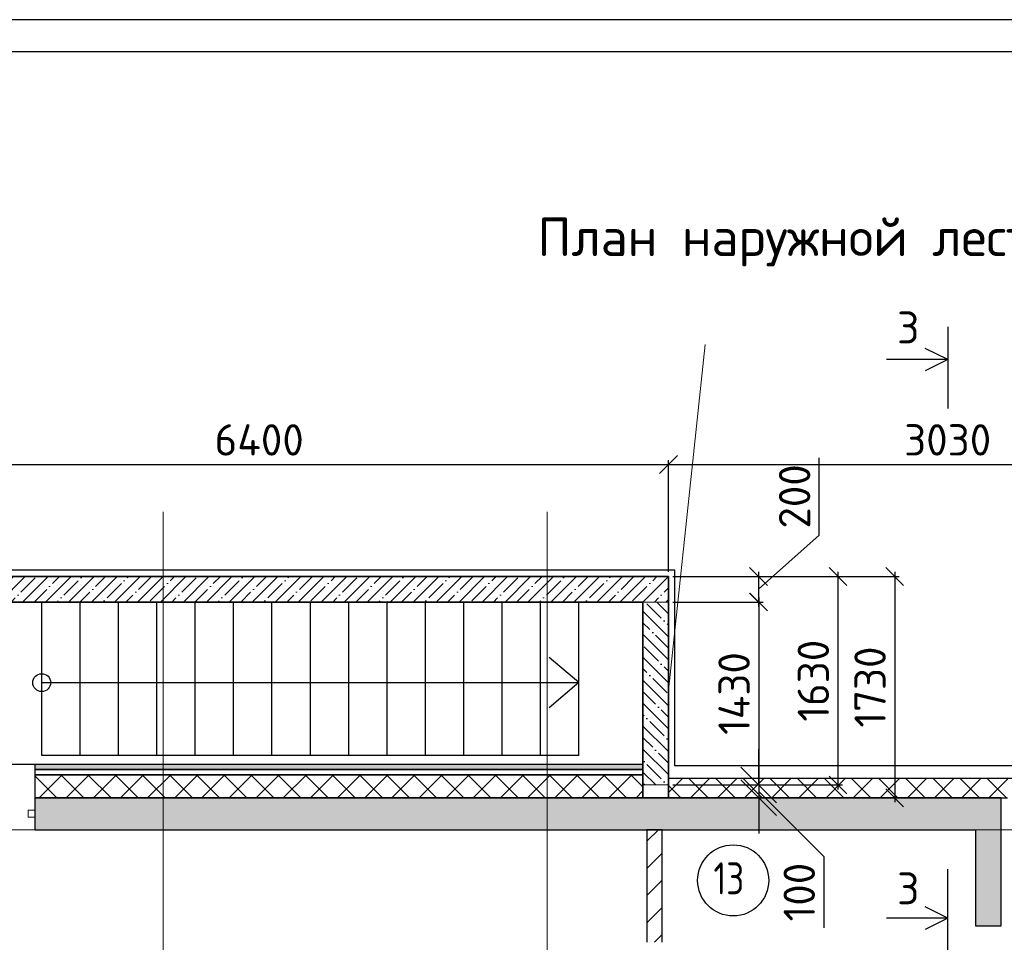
# Model space of a CAD drawing. Header units: millimetres. Extents: x 125896 to 2572636, y -120305 to 130347.
# Tile 95 of 256: x 277593 to 285290, y 106665 to 113878. Entities that reach past the tile are written whole.
import ezdxf

# ---------------------------------------------------------------- set-up
doc = ezdxf.new("R2010")
doc.units = ezdxf.units.MM
for name, pattern in [('CENTER', [2, 1.25, -0.25, 0.25, -0.25]), ('CENTER2', [28.575, 19.05, -3.175, 3.175, -3.175]), ('DASHED', [7, 5, -2, 0])]:
    doc.linetypes.add(name, pattern=pattern)
for name, color, linetype, lineweight in [('0 Фундамент', 5, 'Continuous', 30), ('Standard', 7, 'Continuous', 25), ('Навесной фасад', 7, 'Continuous', 25), ('Надписи', 7, 'Continuous', 25), ('Общий01', 7, 'Continuous', 13), ('ОСИ', 7, 'CENTER', 15), ('Столовая Двери и окна', 7, 'Continuous', 15), ('ТЕКСТ', 7, 'Continuous', 15)]:
    doc.layers.add(name, color=color, linetype=linetype, lineweight=lineweight)
doc.layers.add('11', color=7, linetype='Continuous')
doc.layers.add('ФВ-2', color=7, linetype='Continuous')
doc.layers.add('Стена_ бетон не несущ.', color=7, linetype='Continuous', lineweight=35, true_color=0xb4b496)
doc.layers.add('Стена_ бетон несущ.', color=7, linetype='Continuous', lineweight=70, true_color=0xb4b496)
doc.styles.add('Century Gothic', font='isocpeur.ttf')
doc.styles.get("Standard").update_dxf_attribs({"font": 'isocpeur.ttf'})
doc.styles.add('ГОСТ', font='isocpeur.ttf')
doc.dimstyles.new('Осевые', dxfattribs={"dimscale": 0.7, "dimtxt": 450, "dimasz": 400, "dimexe": 100, "dimexo": 100, "dimgap": 100, "dimtad": 1, "dimdec": 0, "dimzin": 0, "dimdsep": 46, "dimtxsty": 'Standard', "dimblk": 'OBLIQUE', "dimcen": 9, "dimdle": 100, "dimazin": 0, "dimtm": 1e-09, "dimtfac": 1, "dimtdec": 0, "dimtofl": 0, "dimtmove": 0, "dimatfit": 3, "dimfxl": 1, "dimtolj": 1, "dimtzin": 0, "dimarcsym": 0})
pattern_1 = [(45, (281101.68, 111152.22), (-106.066, 106.066), []), (135, (281101.68, 111152.22), (-106.066, -106.066), [])]

# ---------------------------------------------------------------- blocks, each defined once
blk = doc.blocks.new('дверь1_2_$F2', base_point=(0, -54.575))
at = {"layer": 'Standard', "color": 7, "linetype": 'Continuous', "lineweight": 13, "transparency": 33554687}
for p, q in [((1000, 1.425), (944, 1.425)), ((944, 1.425), (944, -54.575)), ((1000, -54.575), (1000, 1.425)), ((944, -54.575), (1000, -54.575))]:
    blk.add_line(p, q, dxfattribs=at)
blk = doc.blocks.new('_OBLIQUE')
at = {"color": 0, "linetype": 'ByBlock'}
blk.add_line((-0.5, -0.5), (0.5, 0.5), dxfattribs=at)
blk = doc.blocks.new('*D26')
at = {"layer": 'Defpoints', "color": 0, "linetype": 'ByBlock', "lineweight": 20, "ltscale": 13, "transparency": 16777216}
for p in [(282665.2, 110400.3), (276265.2, 109525.3), (282665.2, 109525.3)]:
    blk.add_point(p, dxfattribs=at)
at = {"layer": 'ОСИ', "color": 0, "linetype": 'ByBlock', "lineweight": -2, "ltscale": 13, "transparency": 16777216}
for p, q in [((276230.2, 110400.3), (282700.2, 110400.3)), ((276265.2, 109560.3), (276265.2, 110435.3)), ((282665.2, 109560.3), (282665.2, 110435.3))]:
    blk.add_line(p, q, dxfattribs=at)
at = {"layer": 'ОСИ', "color": 0, "linetype": 'ByBlock', "lineweight": -2, "ltscale": 13, "transparency": 16777216, "xscale": 140, "yscale": 140, "zscale": 140, "rotation": 180}
blk.add_blockref('_OBLIQUE', (276265.2, 110400.3), dxfattribs=at)
at = {"layer": 'ОСИ', "color": 0, "linetype": 'ByBlock', "lineweight": -2, "ltscale": 13, "transparency": 16777216, "xscale": 140, "yscale": 140, "zscale": 140}
blk.add_blockref('_OBLIQUE', (282665.2, 110400.3), dxfattribs=at)
at = {"layer": 'ОСИ', "color": 0, "linetype": 'ByBlock', "ltscale": 13, "transparency": 16777216, "insert": (279465.2, 110592.8), "char_height": 245, "attachment_point": 5}
blk.add_mtext('\\A1;6400', dxfattribs=at)
blk = doc.blocks.new('*D28')
at = {"layer": 'Defpoints', "color": 0, "linetype": 'ByBlock', "lineweight": 20, "ltscale": 13, "transparency": 16777216}
for p in [(282665.2, 109525.3), (282665.2, 107895.3), (283989.9, 107895.3)]:
    blk.add_point(p, dxfattribs=at)
at = {"layer": 'ОСИ', "color": 0, "linetype": 'ByBlock', "lineweight": -2, "ltscale": 13, "transparency": 16777216}
for p, q in [((283989.9, 109560.3), (283989.9, 107860.3)), ((282700.2, 109525.3), (284024.9, 109525.3)), ((282700.2, 107895.3), (284024.9, 107895.3))]:
    blk.add_line(p, q, dxfattribs=at)
at = {"layer": 'ОСИ', "color": 0, "linetype": 'ByBlock', "lineweight": -2, "ltscale": 13, "transparency": 16777216, "xscale": 140, "yscale": 140, "zscale": 140}
for p, rotation in [((283989.9, 109525.3), 90), ((283989.9, 107895.3), 270)]:
    blk.add_blockref('_OBLIQUE', p, dxfattribs=dict(at, rotation=rotation))
at = {"layer": 'ОСИ', "color": 0, "linetype": 'ByBlock', "ltscale": 13, "transparency": 16777216, "insert": (283797.4, 108710.3), "char_height": 245, "attachment_point": 5, "rotation": 90}
blk.add_mtext('\\A1;1630', dxfattribs=at)
blk = doc.blocks.new('*D29')
at = {"layer": 'Defpoints', "color": 0, "linetype": 'ByBlock', "lineweight": 20, "ltscale": 13, "transparency": 16777216}
for p in [(285695.2, 110400.3), (282665.2, 109525.3), (285695.2, 109525.3)]:
    blk.add_point(p, dxfattribs=at)
at = {"layer": 'ОСИ', "color": 0, "linetype": 'ByBlock', "lineweight": -2, "ltscale": 13, "transparency": 16777216}
for p, q in [((282630.2, 110400.3), (285730.2, 110400.3)), ((282665.2, 109560.3), (282665.2, 110435.3)), ((285695.2, 109560.3), (285695.2, 110435.3))]:
    blk.add_line(p, q, dxfattribs=at)
at = {"layer": 'ОСИ', "color": 0, "linetype": 'ByBlock', "lineweight": -2, "ltscale": 13, "transparency": 16777216, "xscale": 140, "yscale": 140, "zscale": 140, "rotation": 180}
blk.add_blockref('_OBLIQUE', (282665.2, 110400.3), dxfattribs=at)
at = {"layer": 'ОСИ', "color": 0, "linetype": 'ByBlock', "lineweight": -2, "ltscale": 13, "transparency": 16777216, "xscale": 140, "yscale": 140, "zscale": 140}
blk.add_blockref('_OBLIQUE', (285695.2, 110400.3), dxfattribs=at)
at = {"layer": 'ОСИ', "color": 0, "linetype": 'ByBlock', "ltscale": 13, "transparency": 16777216, "insert": (284847.6, 110592.8), "char_height": 245, "attachment_point": 5}
blk.add_mtext('\\A1;3030', dxfattribs=at)
blk = doc.blocks.new('*D36')
at = {"layer": 'Defpoints', "color": 0, "linetype": 'ByBlock', "lineweight": 20, "ltscale": 13, "transparency": 16777216}
for p in [(282665.2, 109525.3), (282665.2, 109325.3), (283369, 109325.3)]:
    blk.add_point(p, dxfattribs=at)
at = {"layer": 'ОСИ', "color": 0, "linetype": 'ByBlock', "lineweight": -2, "ltscale": 13, "transparency": 16777216}
for p, q in [((283843.5, 109848.2), (283843.5, 110453.7)), ((283369, 109425.3), (283843.5, 109848.2)), ((283369, 109560.3), (283369, 109290.3)), ((282700.2, 109525.3), (283404, 109525.3)), ((282700.2, 109325.3), (283404, 109325.3))]:
    blk.add_line(p, q, dxfattribs=at)
at = {"layer": 'ОСИ', "color": 0, "linetype": 'ByBlock', "lineweight": -2, "ltscale": 13, "transparency": 16777216, "xscale": 140, "yscale": 140, "zscale": 140}
for p, rotation in [((283369, 109525.3), 90), ((283369, 109325.3), 270)]:
    blk.add_blockref('_OBLIQUE', p, dxfattribs=dict(at, rotation=rotation))
at = {"layer": 'ОСИ', "color": 0, "linetype": 'ByBlock', "ltscale": 13, "transparency": 16777216, "insert": (283651, 110150.9), "char_height": 245, "attachment_point": 5, "rotation": 90}
blk.add_mtext('\\A1;200', dxfattribs=at)
blk = doc.blocks.new('*D37')
at = {"layer": 'Defpoints', "color": 0, "linetype": 'ByBlock', "lineweight": 20, "ltscale": 13, "transparency": 16777216}
for p in [(282665.2, 109325.3), (282665.2, 107895.3), (283370.2, 107895.3)]:
    blk.add_point(p, dxfattribs=at)
at = {"layer": 'ОСИ', "color": 0, "linetype": 'ByBlock', "lineweight": -2, "ltscale": 13, "transparency": 16777216}
for p, q in [((282700.2, 109325.3), (283405.2, 109325.3)), ((283370.2, 109360.3), (283370.2, 107860.3)), ((282700.2, 107895.3), (283405.2, 107895.3))]:
    blk.add_line(p, q, dxfattribs=at)
at = {"layer": 'ОСИ', "color": 0, "linetype": 'ByBlock', "lineweight": -2, "ltscale": 13, "transparency": 16777216, "xscale": 140, "yscale": 140, "zscale": 140}
for p, rotation in [((283370.2, 109325.3), 90), ((283370.2, 107895.3), 270)]:
    blk.add_blockref('_OBLIQUE', p, dxfattribs=dict(at, rotation=rotation))
at = {"layer": 'ОСИ', "color": 0, "linetype": 'ByBlock', "ltscale": 13, "transparency": 16777216, "insert": (283177.7, 108610.3), "char_height": 245, "attachment_point": 5, "rotation": 90}
blk.add_mtext('\\A1;1430', dxfattribs=at)
blk = doc.blocks.new('*D38')
at = {"layer": 'Defpoints', "color": 0, "linetype": 'ByBlock', "lineweight": 20, "ltscale": 13, "transparency": 16777216}
for p in [(282665.2, 107895.3), (282665.2, 107795.3), (283370.2, 107795.3)]:
    blk.add_point(p, dxfattribs=at)
at = {"layer": 'ОСИ', "color": 0, "linetype": 'ByBlock', "lineweight": -2, "ltscale": 13, "transparency": 16777216}
for p, q in [((283370.2, 107895.3), (283370.2, 108175.3)), ((282735.2, 107895.3), (283440.2, 107895.3)), ((283370.2, 107895.3), (283370.2, 107795.3)), ((283370.2, 107845.3), (283879.9, 107336)), ((282735.2, 107795.3), (283440.2, 107795.3)), ((283370.2, 107795.3), (283370.2, 107515.3)), ((283879.9, 107336), (283879.9, 106779.5))]:
    blk.add_line(p, q, dxfattribs=at)
at = {"layer": 'ОСИ', "color": 0, "linetype": 'ByBlock', "lineweight": -2, "ltscale": 13, "transparency": 16777216, "xscale": 280, "yscale": 280, "zscale": 280}
for p, rotation in [((283370.2, 107895.3), 270), ((283370.2, 107795.3), 90)]:
    blk.add_blockref('_OBLIQUE', p, dxfattribs=dict(at, rotation=rotation))
at = {"layer": 'ОСИ', "color": 0, "linetype": 'ByBlock', "ltscale": 13, "transparency": 16777216, "insert": (283687.4, 107057.8), "char_height": 245, "attachment_point": 5, "rotation": 90}
blk.add_mtext('\\A1;100', dxfattribs=at)
blk = doc.blocks.new('*D73')
at = {"layer": 'Defpoints', "color": 0, "linetype": 'ByBlock', "lineweight": 20, "ltscale": 13, "transparency": 16777216}
for p in [(282665.2, 109525.3), (282665.2, 107795.3), (284433.3, 107795.3)]:
    blk.add_point(p, dxfattribs=at)
at = {"layer": 'ОСИ', "color": 0, "linetype": 'ByBlock', "lineweight": -2, "ltscale": 13, "transparency": 16777216}
for p, q in [((284433.3, 109560.3), (284433.3, 107760.3)), ((282700.2, 109525.3), (284468.3, 109525.3)), ((282700.2, 107795.3), (284468.3, 107795.3))]:
    blk.add_line(p, q, dxfattribs=at)
at = {"layer": 'ОСИ', "color": 0, "linetype": 'ByBlock', "lineweight": -2, "ltscale": 13, "transparency": 16777216, "xscale": 140, "yscale": 140, "zscale": 140}
for p, rotation in [((284433.3, 109525.3), 90), ((284433.3, 107795.3), 270)]:
    blk.add_blockref('_OBLIQUE', p, dxfattribs=dict(at, rotation=rotation))
at = {"layer": 'ОСИ', "color": 0, "linetype": 'ByBlock', "ltscale": 13, "transparency": 16777216, "insert": (284240.8, 108660.3), "char_height": 245, "attachment_point": 5, "rotation": 90}
blk.add_mtext('\\A1;1730', dxfattribs=at)

msp = doc.modelspace()

# ---------------------------------------------------------------- hatches: boundary and pattern name
at = {"layer": 'Навесной фасад', "linetype": 'Continuous', "lineweight": 25, "true_color": 0x939598, "transparency": 33554687}
msp.add_hatch(color=252, dxfattribs=at).paths.add_polyline_path([(277715.2, 108015.3), (282465.2, 108015.3), (282465.2, 108055.3), (277715.2, 108055.3)])
h = msp.add_hatch(dxfattribs=at)
h.set_pattern_fill('__________6', color=252, scale=100, style=0, pattern_type=2)
h.set_pattern_definition(pattern_1)
h.paths.add_polyline_path([(277715.2, 107795.3), (282465.2, 107795.3), (282465.2, 107975.3), (277715.2, 107975.3)], flags=0)
h = msp.add_hatch(dxfattribs=at)
h.set_pattern_fill('__________6', color=252, scale=100, style=0, pattern_type=2)
h.set_pattern_definition(pattern_1)
h.paths.add_polyline_path([(282665.2, 107795.3), (285695.2, 107795.3), (285695.2, 107945.3), (282665.2, 107945.3)], flags=0)
at = {"layer": 'Стена_ бетон не несущ.', "linetype": 'Continuous', "lineweight": 25, "true_color": 0x939598, "transparency": 33554687}
h = msp.add_hatch(dxfattribs=at)
h.set_pattern_fill('__________301', color=252, scale=100, style=0, pattern_type=2)
h.set_pattern_definition([(45, (281101.68, 111152.22), (-212.132, 212.132), []), (45, (280995.6, 111258.28), (-212.132, 212.132), [])])
h.paths.add_polyline_path([(282495.3, 107545.3), (282495.3, 106665.3), (282615.3, 106665.3), (282615.3, 107545.3)], flags=0)
at = {"layer": 'Стена_ бетон несущ.', "linetype": 'Continuous', "lineweight": 25, "true_color": 0x939598, "transparency": 33554687}
for points in [[(277715.2, 107545.3), (285065.2, 107545.3), (285065.2, 107795.3), (277715.2, 107795.3)], [(285265.2, 106795.3), (285265.2, 107795.3), (285065.2, 107795.3), (285065.2, 106795.3)]]:
    msp.add_hatch(color=252, dxfattribs=at).paths.add_polyline_path(points)
at = {"layer": 'Столовая Двери и окна', "lineweight": 25, "true_color": 0x136734, "transparency": 33554648}
h = msp.add_hatch(dxfattribs=at)
h.set_pattern_fill('ANSI35', color=116, scale=20, angle=90)
h.paths.add_polyline_path([(282665.2, 109325.3), (282465.2, 109325.3), (282465.2, 107895.3), (282665.2, 107895.3)])
at = {"layer": 'ФВ-2', "lineweight": 20, "true_color": 0x000000}
h = msp.add_hatch(dxfattribs=at)
h.set_pattern_fill('ANSI35', color=18, scale=20)
h.paths.add_polyline_path([(282665.2, 109325.3), (282665.2, 109525.3), (276265.2, 109525.3), (276265.2, 107895.3), (276465.2, 107895.3), (276465.2, 109325.3)])

# ---------------------------------------------------------------- linework, layer by layer
at = {"layer": '0 Фундамент', "linetype": 'DASHED', "lineweight": 0, "elevation": -360}
for points in [[(282715.8, 108045.3), (282715.8, 109575.3), (276215.2, 109575.3)], [(282715.8, 108045.3), (282715.8, 109575.3), (276215.2, 109575.3)], [(282715.8, 108045.3), (285315.2, 108045.3)]]:
    msp.add_lwpolyline(points, dxfattribs=at)
at = {"layer": '11'}
msp.add_line((311469.7, 113877.7), (269419.7, 113877.7), dxfattribs=at)
at = {"layer": '11', "lineweight": 30}
msp.add_line((311219.7, 113627.6), (271366.3, 113627.6), dxfattribs=at)
at = {"layer": 'Навесной фасад', "color": 252, "linetype": 'Continuous', "lineweight": 25, "true_color": 0x939598, "transparency": 33554687}
for p, q in [((277715.2, 108055.3), (276615.2, 108055.3)), ((277715.2, 108015.3), (277715.2, 108055.3)), ((282465.2, 108055.3), (277715.2, 108055.3)), ((277715.2, 107975.3), (277715.2, 108015.3)), ((282465.2, 108015.3), (277715.2, 108015.3)), ((277715.2, 108015.3), (282465.2, 108015.3)), ((282465.2, 108015.3), (282465.2, 108055.3)), ((282465.2, 107975.3), (282465.2, 108015.3)), ((277715.2, 107795.3), (277715.2, 107975.3)), ((282465.2, 107975.3), (277715.2, 107975.3)), ((277715.2, 107975.3), (282465.2, 107975.3)), ((282465.2, 107795.3), (282465.2, 107975.3)), ((285695.2, 107945.3), (282665.2, 107945.3)), ((282665.2, 107895.3), (282665.2, 107795.3)), ((277715.2, 107795.3), (282465.2, 107795.3)), ((282665.2, 107795.3), (285065.2, 107795.3)), ((285065.2, 107795.3), (285265.2, 107795.3)), ((285265.2, 107795.3), (285315.2, 107795.3))]:
    msp.add_line(p, q, dxfattribs=at)
at = {"layer": 'Надписи', "color": 252, "linetype": 'Continuous', "lineweight": 25, "true_color": 0x939598, "transparency": 33554687}
msp.add_circle((283170.6, 107149.2), 277.9, dxfattribs=at)
at = {"layer": 'Общий01', "color": 7, "linetype": 'Continuous', "lineweight": 25, "transparency": 33554687}
for p, q in [((277765.3, 108125.3), (277765.3, 109325.3)), ((278065.3, 108125.3), (278065.3, 109325.3)), ((278365.3, 108125.3), (278365.3, 109325.3)), ((278665.3, 108125.3), (278665.3, 109325.3)), ((278965.3, 108125.3), (278965.3, 109325.3)), ((279265.3, 108125.3), (279265.3, 109325.3)), ((279565.3, 108125.3), (279565.3, 109325.3)), ((279865.3, 108125.3), (279865.3, 109325.3)), ((280165.3, 108125.3), (280165.3, 109325.3)), ((280465.3, 108125.3), (280465.3, 109325.3)), ((280765.3, 108125.3), (280765.3, 109325.3)), ((281065.3, 108125.3), (281065.3, 109325.3)), ((281365.3, 108125.3), (281365.3, 109325.3)), ((281665.3, 108125.3), (281665.3, 109325.3)), ((281965.3, 108125.3), (281965.3, 109325.3)), ((281965.3, 108695.3), (281731.7, 108891.3)), ((277765.3, 108695.3), (281965.3, 108695.3)), ((281965.3, 108695.3), (281731.7, 108499.3)), ((281965.3, 108125.3), (277765.3, 108125.3))]:
    msp.add_line(p, q, dxfattribs=at)
msp.add_circle((277765.3, 108695.3), 70, dxfattribs=at)
at = {"layer": 'ОСИ', "color": 16, "linetype": 'CENTER2', "lineweight": 15, "ltscale": 0.2, "transparency": 33554687}
for p, q in [((278715.3, 110031.3), (278715.3, 103336.1)), ((281715.3, 110031.3), (281715.3, 103334.9)), ((273073.4, 107545.3), (295711, 107545.3))]:
    msp.add_line(p, q, dxfattribs=at)
at = {"layer": 'Стена_ бетон не несущ.', "color": 252, "linetype": 'Continuous', "lineweight": 25, "true_color": 0x939598, "transparency": 33554687}
for p, q in [((282495.3, 107545.3), (282495.3, 106665.3)), ((282615.3, 107545.3), (282495.3, 107545.3)), ((282615.3, 106665.3), (282615.3, 107545.3))]:
    msp.add_line(p, q, dxfattribs=at)
at = {"layer": 'Стена_ бетон несущ.', "color": 7, "linetype": 'Continuous', "lineweight": 35, "transparency": 33554687}
for p, q in [((282465.2, 109525.3), (276465.2, 109525.3)), ((282665.2, 109525.3), (282465.2, 109525.3)), ((282665.2, 107795.3), (282665.2, 109525.3)), ((276465.2, 109325.3), (282465.2, 109325.3)), ((282465.2, 109325.3), (282465.2, 107895.3))]:
    msp.add_line(p, q, dxfattribs=at)
at = {"layer": 'Стена_ бетон несущ.', "color": 252, "linetype": 'Continuous', "lineweight": 25, "true_color": 0x939598, "transparency": 33554687}
for p, q in [((282465.2, 108055.3), (282465.2, 108015.3)), ((282465.2, 108015.3), (282465.2, 107975.3)), ((282465.2, 107975.3), (282465.2, 107795.3)), ((277715.2, 107545.3), (277715.2, 107795.3)), ((285065.2, 107795.3), (277715.2, 107795.3)), ((282465.2, 107795.3), (282665.2, 107795.3)), ((285265.2, 107795.3), (285065.2, 107795.3)), ((285265.2, 107545.3), (285265.2, 107795.3)), ((277715.2, 107545.3), (285065.2, 107545.3)), ((285065.2, 107545.3), (285065.2, 106795.3)), ((285265.2, 106795.3), (285265.2, 107545.3)), ((285065.2, 106795.3), (285265.2, 106795.3))]:
    msp.add_line(p, q, dxfattribs=at)
at = {"layer": 'Столовая Двери и окна', "color": 18, "lineweight": 30, "true_color": 0x000000}
for p, q in [((284847.9, 111475.9), (284847.9, 110837.4)), ((284847.9, 111220.1), (284672.8, 111308.1)), ((284847.9, 111220.1), (284369.4, 111220.1)), ((284847.9, 111220.1), (284672.8, 111132.1)), ((284847.9, 106599), (284847.9, 107237.5)), ((284847.9, 106854.7), (284672.8, 106942.8)), ((284847.9, 106854.7), (284369.4, 106854.7)), ((284847.9, 106854.7), (284672.8, 106766.7))]:
    msp.add_line(p, q, dxfattribs=at)
at = {"layer": 'Столовая Двери и окна', "color": 18, "lineweight": 20, "true_color": 0x000000}
msp.add_line((282951.9, 111338.7, 720), (282665.2, 108635.3), dxfattribs=at)
at = {"layer": 'Столовая Двери и окна', "color": 5, "lineweight": 30, "elevation": -360}
msp.add_lwpolyline([(294407.8, 108045.3), (292445.3, 108045.3), (292445.3, 109575.3), (285645.2, 109575.3), (285645.2, 108045.3), (282715.8, 108045.3), (282715.8, 109575.3), (276215.2, 109575.3), (276215.2, 108045.3), (275015.3, 108045.3), (275015.3, 105387.6)], dxfattribs=at)
at = {"layer": 'Столовая Двери и окна', "color": 18, "lineweight": 20, "true_color": 0x000000}
for points in [[(282465.2, 109325.3), (282665.2, 109325.3), (282665.2, 107895.3), (282465.2, 107895.3)], [(282465.2, 107895.3), (282665.2, 107895.3), (282665.2, 107795.3), (282465.2, 107795.3)]]:
    msp.add_lwpolyline(points, close=True, dxfattribs=at)

# ---------------------------------------------------------------- block references
at = {"layer": 'Стена_ бетон несущ.', "color": 252, "linetype": 'Continuous', "lineweight": 25, "true_color": 0x939598, "transparency": 33554687, "xscale": -1, "rotation": 180}
msp.add_blockref('дверь1_2_$F2', (276715.2, 107698.3), dxfattribs=at)

# ---------------------------------------------------------------- texts
at = {"insert": (226281.3, 113282.4), "char_height": 250, "attachment_point": 1, "style": 'ГОСТ'}
msp.add_mtext_dynamic_manual_height_columns('\\A1;\\pi9384.38;{\\H1.5152x;\\P\\pi1250;Общие указания\\P\\pi250;}1.^IРабочая документация разработана в соответствии с заданием на проектирование, требованиями действующих технических регламентов, стандартов, сводов правил и других документов, содержащих установленные требования.\\P2.^IРабочая документация выполнена в соответствии со следующими нормативными и техническими документами:\\P-^IСП 20.13330.2016 "Нагрузки и Воздействия";\\P-^IСП 63.13330.2012 "Бетонные и железобетонные конструкции. Основные положения";\\P-^IСП 22.13330.2016 "Основания зданий и сооружений";\\P-^IСП 45.13330.2012 "Земляные сооружения, основания и фундаменты".\\P3.   За относительную отметку 0,000 принята отметка чистого пола первого этажа.\\P4.^IПеречень видов работ, для которых необходимо составлять акты освидетельствования скрытых работ:\\P-^Iармирование конструкций;\\P-^Iосвидетельствование опалубки перед бетонированием;\\P-^Iвыполнение сварочных работ;\\P-^Iотбор контрольных проб бетона;\\P-^Iсоответствие законченных железобетонных конструкций проекту с отображением качества работ;\\P-^Iустройство монолитных конструкций, выполняемых в зимнее время;  \\P\\pi0;  -    устройство гидроизоляции;\\P\\pi250;-^Iуплотнение грунтов и обратную засыпку.\\PЗапрещается выполнение последующих работ при отсутствии актов освидетельствования предшествующих скрытых работ во всех случаях.\\P\\pi0;        5. Проект рассчитан на производство работ в период положительных температур. В случае выполнения работ при отрицательных температурах необходимо выполнять требования СНиП часть 3 по производству работ и ППР.\\P        6. При минимальной температуре воздуха до минус 15°С допускается: выдерживание бетона в конструкции методом термоса, при предварительном разогреве бетонной смеси, форсированный электроразогрев бетона в конструкции с повторным уплотнением.\\P\\pi250;При минимальной температуре воздуха до минус 25°С допускается: обогрев бетона в греющей опалубке с помощью низкотемпературных электронагревателей, электродный сквозной прогрев бетона, электрообогрев с помощью греющего провода.\\P\\pi0;7. При отрицательной температуре воздуха уплотнение грунта обратной засыпки в траншеях должно \\Pосуществляться до достижения коэффициента уплотнения 0,98. \\PВремя уплотнения грунта в зависимости от температуры воздуха: \\P\\pi250;-^Iпри t{\\H0.7x;\\So^ ;}-5, 90-120 минут; при t{\\H0.7x;\\So^ ;\\H1.42857x;-10, 60-90 минут; }при t{\\H0.7x;\\So^ ;\\H1.42857x;-20, 40-60 минут; }при t{\\H0.7x;\\So^ ;\\H1.42857x;-30, 20-30 минут;\\P\\pi0;Работы по выполнению насыпей и обратных засыпок при отрицательных температурах должны производить с учетом следующих требований:\\P\\pi250;-^Iподготовку поверхности (основания) насыпи и обратных засыпок следует выполнять с полным удалением снега, льда, промерзшего слоя слабого и пучинистого грунта на всю его глубину;\\P-^Iотсыпку в насыпь и обратные засыпки грунтов необходимо производить при их природной влажности и в талом состоянии с содержанием комьев мерзлого грунта, не превышающим требований, приведенных в приложении М СП 45.13330.2017. Свод правил. Земляные сооружения, основания и фундаменты., и, как правило, на не промерзшие ранее отсыпанные и уплотненные слои. В отдельных случаях при согласовании с автором проекта допускается грунты отсыпать на непучинистые грунты, промерзшие на глубину не более 15 см;\\P-^Iпри пониженной влажности отсыпанных грунтов для их уплотнения следует применять более тяжелое грунтоуплотняющее оборудование; \\P-^Iработы по отсыпке и уплотнению каждого слоя должны выполнять в течение одной рабочей смены; - при выполнении насыпей из глинистых грунтов при обильном снеговыпадении все работы должны быть прекращены; - перерывы в работах по выполнению насыпей и обратных засыпок допускаются только при условиях, что за время перерыва глубина промерзания ранее уплотненных пучинистых грунтов не превысит 15 см или на время перерыва ранее уплотненные грунты утепляются специальными средствами (например, маловлажным рыхлым грунтом, который в последующем удаляется); - все работы по отсыпке грунтов и их уплотнению выполняют с повышенной интенсивностью.}', width=20474.372, gutter_width=5800, heights=[24436.9], dxfattribs=at)
at = {"layer": 'Надписи', "color": 252, "linetype": 'Continuous', "lineweight": 25, "true_color": 0x939598, "transparency": 33554687, "insert": (283016.2, 107040.4), "char_height": 250, "width": 408.664, "attachment_point": 7, "style": 'Century Gothic'}
msp.add_mtext('\\W0.80;13', dxfattribs=at)
at = {"layer": 'Столовая Двери и окна', "color": 18, "true_color": 0x000000}
for p in [(284451.5, 111346.9), (284451.5, 106962)]:
    msp.add_text('3', height=250, dxfattribs=at).set_placement(p)
at = {"layer": 'ТЕКСТ', "lineweight": 25}
msp.add_text('План наружной лестницы ЛН-1', height=300, dxfattribs=at).set_placement((281640.7, 112030))

# ---------------------------------------------------------------- dimensions: what is measured, and where the dimension line sits
at = {"layer": 'ОСИ', "linetype": 'ByBlock', "ltscale": 13}
dim = msp.add_linear_dim(base=(282665.2, 110400.3), p1=(276265.2, 109525.3), p2=(282665.2, 109525.3), dimstyle='Осевые', override={"dimtxt": 350, "dimasz": 200, "dimexe": 50, "dimexo": 50, "dimdle": 50, "dimtmove": 1}, dxfattribs=at)
dim.commit()
dim.dimension.update_dxf_attribs({"geometry": '*D26', "text_midpoint": (279465.2, 110592.8)})
dim = msp.add_linear_dim(base=(285695.2, 110400.3), p1=(282665.2, 109525.3), p2=(285695.2, 109525.3), dimstyle='Осевые', override={"dimtxt": 350, "dimasz": 200, "dimexe": 50, "dimexo": 50, "dimdle": 50, "dimtmove": 1}, dxfattribs=at)
dim.commit()
dim.dimension.update_dxf_attribs({"geometry": '*D29', "text_midpoint": (284847.6, 110400.3), "dimtype": 160})
for base, p1, p2, override, picture, middle in [((283369, 109325.3), (282665.2, 109525.3), (282665.2, 109325.3), {"dimtxt": 350, "dimasz": 200, "dimexe": 50, "dimexo": 50, "dimdle": 50, "dimtmove": 1}, '*D36', (283843.5, 109918.2)), ((283370.2, 107795.3), (282665.2, 107895.3), (282665.2, 107795.3), {"dimtxt": 350, "dimtmove": 1}, '*D38', (283879.9, 107266))]:
    dim = msp.add_linear_dim(base=base, p1=p1, p2=p2, angle=90, dimstyle='Осевые', override=override, dxfattribs=at)
    dim.commit()
    dim.dimension.update_dxf_attribs({"geometry": picture, "text_midpoint": middle, "dimtype": 160})
for base, p1, p2, picture, middle in [((283989.9, 107895.3), (282665.2, 109525.3), (282665.2, 107895.3), '*D28', (283797.4, 108710.3)), ((284433.3, 107795.3), (282665.2, 109525.3), (282665.2, 107795.3), '*D73', (284240.8, 108660.3)), ((283370.2, 107895.3), (282665.2, 109325.3), (282665.2, 107895.3), '*D37', (283177.7, 108610.3))]:
    dim = msp.add_linear_dim(base=base, p1=p1, p2=p2, angle=90, dimstyle='Осевые', override={"dimtxt": 350, "dimasz": 200, "dimexe": 50, "dimexo": 50, "dimdle": 50, "dimtmove": 1}, dxfattribs=at)
    dim.commit()
    dim.dimension.update_dxf_attribs({"geometry": picture, "text_midpoint": middle})

doc.saveas('drawing.dxf')
